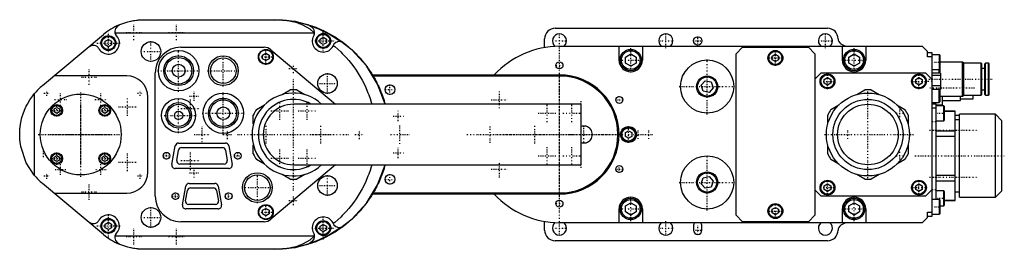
# Model space of a CAD drawing. Extents: x -254 to 209, y -54 to 54.
import ezdxf

# ---------------------------------------------------------------- set-up
doc = ezdxf.new("R2010")
doc.units = 0
doc.linetypes.add('CENTER', pattern=[1.5, 0.45, -0.5, 0.05, -0.5])
doc.layers.add('AM_0', color=7, linetype='CONTINUOUS')
doc.layers.add('AM_7', color=7, linetype='CENTER')

msp = doc.modelspace()

# ---------------------------------------------------------------- linework, layer by layer
at = {"layer": 'AM_0', "color": 7, "linetype": 'CONTINUOUS'}
for p, q in [((-207.1, 51.5), (-207.1, 51.29)), ((-195.1, 54), (-134, 54)), ((-117.1, 50.83), (-117.1, 51.14)), ((-242.98, 22.98), (-214.38, 46.98)), ((-208.93, 47.86), (-115.33, 47.86)), ((-115.33, 47.86), (-115.11, 47.75)), ((-2, 50), (126, 50)), ((-213.5, 43.87), (-212, 44.73)), ((-213.5, 42.13), (-213.5, 43.87)), ((-212, 41.27), (-213.5, 42.13)), ((-212, 44.73), (-210.5, 43.87)), ((-210.5, 42.13), (-212, 41.27)), ((-210.5, 43.87), (-210.5, 42.13)), ((-112.5, 44.87), (-111, 45.73)), ((-112.5, 43.13), (-112.5, 44.87)), ((-111, 42.27), (-112.5, 43.13)), ((-111, 45.73), (-109.5, 44.87)), ((-109.5, 43.13), (-111, 42.27)), ((-109.5, 44.87), (-109.5, 43.13)), ((-7, 40.91), (-7, 45)), ((131, 45), (131, 44.32)), ((-221, 41.22), (-221, 41.43)), ((-178, 41), (-138.8, 41)), ((-139.5, 37.37), (-138, 38.23)), ((-139.5, 35.63), (-139.5, 37.37)), ((-138, 38.23), (-136.5, 37.37)), ((-136.5, 37.37), (-136.5, 35.63)), ((-135.58, 39.83), (-105.2, 14.32)), ((0, 41.5), (170.5, 41.5)), ((28, 35), (28, 41.5)), ((31, 36.44), (33.5, 37.89)), ((33.5, 37.89), (36, 36.44)), ((39, 41.5), (39, 35)), ((83, 38), (86, 41)), ((83, -38), (83, 38)), ((86, 41), (117, 41)), ((100, 36.87), (101.5, 37.73)), ((101.5, 37.73), (103, 36.87)), ((117, 41), (120, 38)), ((120, 38), (120, -38)), ((133, 35), (133, 41.5)), ((136, 36.44), (138.5, 37.89)), ((138.5, 37.89), (141, 36.44)), ((144, 41.5), (144, 35)), ((173, 39), (170.5, 41.5)), ((173, 36.5), (173, 39)), ((173, 38.5), (175, 38.5)), ((175, 38.5), (175, -38.5)), ((178.6, 37.5), (175, 37.5)), ((179, 37.1), (178.6, 37.5)), ((178.6, 30.5), (178.6, 37.5)), ((179, 28.9), (179, 37.1)), ((-138, 34.77), (-139.5, 35.63)), ((-136.5, 35.63), (-138, 34.77)), ((31, 33.56), (31, 36.44)), ((33.5, 32.11), (31, 33.56)), ((36, 33.56), (33.5, 32.11)), ((36, 36.44), (36, 33.56)), ((100, 35.13), (100, 36.87)), ((101.5, 34.27), (100, 35.13)), ((103, 35.13), (101.5, 34.27)), ((103, 36.87), (103, 35.13)), ((136, 33.56), (136, 36.44)), ((138.5, 32.11), (136, 33.56)), ((141, 33.56), (138.5, 32.11)), ((141, 36.44), (141, 33.56)), ((175, 36.5), (173, 36.5)), ((189.5, 34), (179, 34)), ((190, 33.5), (189.5, 34)), ((189.5, 18), (189.5, 34)), ((198.2, 33.5), (190, 33.5)), ((190, 18.5), (190, 33.5)), ((198.2, 18.5), (198.2, 33.5)), ((198.5, 18.8), (198.5, 33.2)), ((200, 18.8), (200, 33.2)), ((201.7, 33.5), (200.3, 33.5)), ((200.3, 18.5), (200.3, 33.5)), ((201.7, 18.5), (201.7, 33.5)), ((202, 18.8), (202, 33.2)), ((-190, -29), (-190, 29)), ((-87.83, 28), (0, 28)), ((0, 27.5), (0, 28)), ((120, 26), (123, 29)), ((123, 29), (172, 29)), ((172, 29), (175, 26)), ((175, 30.5), (178.6, 30.5)), ((179.1, 28.9), (175, 28.9)), ((178.5, 28.9), (178.5, 30.5)), ((178.6, 30.5), (179, 30.9)), ((179.1, 28.9), (179.1, 21.1)), ((200, 31), (198.5, 31)), ((-203.4, 27.6), (-237.48, 27.6)), ((0, 27.5), (-87.53, 27.5)), ((66.6, 23.16), (68.54, 25.3)), ((67.5, 20.41), (66.6, 23.16)), ((68.54, 25.3), (71.36, 24.7)), ((71.36, 24.7), (72.25, 21.96)), ((124.5, 25.87), (126, 26.73)), ((124.5, 24.13), (124.5, 25.87)), ((126, 23.27), (124.5, 24.13)), ((126, 26.73), (127.5, 25.87)), ((127.5, 24.13), (126, 23.27)), ((127.5, 25.87), (127.5, 24.13)), ((167.5, 25.87), (169, 26.73)), ((167.5, 24.13), (167.5, 25.87)), ((169, 23.27), (167.5, 24.13)), ((169, 26.73), (170.5, 25.87)), ((170.5, 24.13), (169, 23.27)), ((170.5, 25.87), (170.5, 24.13)), ((179.1, 27.68), (175, 27.68)), ((-246.86, 19.07), (-246.86, -19.07)), ((-130.29, 18.77), (-126.52, 20.94)), ((-123.48, 20.94), (-119.71, 18.77)), ((70.32, 19.81), (67.5, 20.41)), ((72.25, 21.96), (70.32, 19.81)), ((139.71, 18.77), (143.48, 20.94)), ((146.52, 20.94), (150.29, 18.77)), ((179.1, 22.88), (175, 22.88)), ((179.1, 21.1), (175, 21.1)), ((178.5, 15), (178.5, 21.1)), ((179, 15.5), (179, 21.1)), ((198.5, 21), (200, 21)), ((-193.4, -17.6), (-193.4, 17.6)), ((-142.38, 11.79), (-138.61, 13.97)), ((10, 14.25), (-125, 14.25)), ((10, 14.25), (10, -14.25)), ((127.62, 11.79), (131.39, 13.97)), ((158.61, 13.97), (162.38, 11.79)), ((175, 15), (178.5, 15)), ((175, 14.5), (177, 14.5)), ((177, -30.5), (177, 14.5)), ((177, 14), (180, 14)), ((178.5, 15), (179, 15.5)), ((179, 18), (189.5, 18)), ((180, 14), (180, 18)), ((180, 16), (188.5, 16)), ((188.5, 16), (188.5, 18)), ((188.5, 16.75), (194.5, 16.75)), ((189.5, 18), (190, 18.5)), ((190, 18.5), (198.2, 18.5)), ((194.5, 16.75), (194.5, 18.5)), ((200.3, 18.5), (201.7, 18.5)), ((-237.56, 12.03), (-236.31, 12.75)), ((-237.56, 10.59), (-237.56, 12.03)), ((-236.31, 9.87), (-237.56, 10.59)), ((-236.31, 12.75), (-235.06, 12.03)), ((-235.06, 10.59), (-236.31, 9.87)), ((-235.06, 12.03), (-235.06, 10.59)), ((-214.94, 12.03), (-213.69, 12.75)), ((-214.94, 10.59), (-214.94, 12.03)), ((-213.69, 9.87), (-214.94, 10.59)), ((-213.69, 12.75), (-212.44, 12.03)), ((-212.44, 10.59), (-213.69, 9.87)), ((-212.44, 12.03), (-212.44, 10.59)), ((175, 12.5), (177, 12.5)), ((180.6, 13.5), (177, 13.5)), ((181, 13.1), (180.6, 13.5)), ((180.6, 6.5), (180.6, 13.5)), ((181, 6.9), (181, 13.1)), ((186, 11), (181, 11)), ((181, 10.94), (186, 10.94)), ((186, -31), (186, 11)), ((205, 9.5), (188, 9.5)), ((188, -29.5), (188, 9.5)), ((208, 6.5), (205, 9.5)), ((205, -29.5), (205, 9.5)), ((-143.9, 4.8), (-143.9, 9.15)), ((126.1, 4.8), (126.1, 9.15)), ((163.9, 9.15), (163.9, 4.8)), ((177, 6.5), (180.6, 6.5)), ((180.6, 6.5), (181, 6.9)), ((188, 9), (186, 9)), ((188, 6.9), (186, 6.9)), ((208, -26.5), (208, 6.5)), ((31, 0.87), (32.5, 1.73)), ((31, -0.87), (31, 0.87)), ((32.5, 1.73), (34, 0.87)), ((34, 0.87), (34, -0.87)), ((177, 1.79), (186, 1.79)), ((-179, -4), (-157, -4)), ((32.5, -1.73), (31, -0.87)), ((34, -0.87), (32.5, -1.73)), ((177, -0.85), (186, -0.85)), ((-182.17, -14.11), (-180.57, -5.31)), ((-179.88, -12.15), (-179.08, -7.35)), ((-177.6, -6.1), (-158.4, -6.1)), ((-156.92, -7.35), (-156.12, -12.15)), ((-155.43, -5.31), (-153.83, -14.11)), ((-143.9, -9.15), (-143.9, -4.8)), ((126.1, -9.15), (126.1, -4.8)), ((163.9, -4.8), (163.9, -9.15)), ((-237.56, -10.59), (-236.31, -9.87)), ((-237.56, -12.03), (-237.56, -10.59)), ((-236.31, -12.75), (-237.56, -12.03)), ((-236.31, -9.87), (-235.06, -10.59)), ((-235.06, -12.03), (-236.31, -12.75)), ((-235.06, -10.59), (-235.06, -12.03)), ((-214.94, -10.59), (-213.69, -9.87)), ((-214.94, -12.03), (-214.94, -10.59)), ((-213.69, -12.75), (-214.94, -12.03)), ((-213.69, -9.87), (-212.44, -10.59)), ((-212.44, -12.03), (-213.69, -12.75)), ((-212.44, -10.59), (-212.44, -12.03)), ((-138.61, -13.97), (-142.38, -11.79)), ((131.39, -13.97), (127.62, -11.79)), ((162.38, -11.79), (158.61, -13.97)), ((-155.4, -16), (-180.6, -16)), ((-157.6, -13.9), (-178.4, -13.9)), ((-105.2, -14.32), (-135.58, -39.83)), ((-125, -14.25), (10, -14.25)), ((-214.38, -46.98), (-242.98, -22.98)), ((-174, -23), (-162, -23)), ((-126.52, -20.94), (-130.29, -18.77)), ((-119.71, -18.77), (-123.48, -20.94)), ((66.6, -23.16), (67.5, -20.41)), ((67.5, -20.41), (70.32, -19.81)), ((70.32, -19.81), (72.25, -21.96)), ((72.25, -21.96), (71.36, -24.7)), ((143.48, -20.94), (139.71, -18.77)), ((150.29, -18.77), (146.52, -20.94)), ((177, -19.15), (186, -19.15)), ((177, -21.79), (186, -21.79)), ((-237.48, -27.6), (-203.4, -27.6)), ((-177.17, -33.11), (-175.57, -24.31)), ((-175.77, -31.12), (-174.87, -26.32)), ((-173.4, -25.1), (-162.6, -25.1)), ((-161.13, -26.32), (-160.23, -31.12)), ((-160.43, -24.31), (-158.83, -33.11)), ((-87.53, -27.5), (0, -27.5)), ((0, -27.5), (0, -28)), ((68.54, -25.3), (66.6, -23.16)), ((71.36, -24.7), (68.54, -25.3)), ((123, -29), (120, -26)), ((124.5, -24.13), (126, -23.27)), ((124.5, -25.87), (124.5, -24.13)), ((126, -26.73), (124.5, -25.87)), ((126, -23.27), (127.5, -24.13)), ((127.5, -25.87), (126, -26.73)), ((127.5, -24.13), (127.5, -25.87)), ((167.5, -24.13), (169, -23.27)), ((167.5, -25.87), (167.5, -24.13)), ((169, -26.73), (167.5, -25.87)), ((169, -23.27), (170.5, -24.13)), ((170.5, -25.87), (169, -26.73)), ((170.5, -24.13), (170.5, -25.87)), ((175, -26), (172, -29)), ((180.6, -26.5), (177, -26.5)), ((181, -26.9), (180.6, -26.5)), ((180.6, -33.5), (180.6, -26.5)), ((181, -33.1), (181, -26.9)), ((186, -26.9), (188, -26.9)), ((186, -27), (188, -27)), ((205, -29.5), (208, -26.5)), ((0, -28), (-87.83, -28)), ((31, -33.56), (33.5, -32.11)), ((33.5, -32.11), (36, -33.56)), ((172, -29), (123, -29)), ((136, -33.56), (138.5, -32.11)), ((138.5, -32.11), (141, -33.56)), ((178.6, -30.5), (175, -30.5)), ((179, -30.9), (178.6, -30.5)), ((178.6, -37.5), (178.6, -30.5)), ((179, -37.1), (179, -30.9)), ((181, -30.94), (186, -30.94)), ((181, -31), (186, -31)), ((188, -29.5), (205, -29.5)), ((-160.4, -35), (-175.6, -35)), ((-161.7, -32.9), (-174.3, -32.9)), ((-139.5, -35.63), (-138, -34.77)), ((-139.5, -37.37), (-139.5, -35.63)), ((-138, -34.77), (-136.5, -35.63)), ((-136.5, -35.63), (-136.5, -37.37)), ((28, -41.5), (28, -35)), ((31, -36.44), (31, -33.56)), ((33.5, -37.89), (31, -36.44)), ((36, -36.44), (33.5, -37.89)), ((36, -33.56), (36, -36.44)), ((39, -35), (39, -41.5)), ((100, -35.13), (101.5, -34.27)), ((100, -36.87), (100, -35.13)), ((101.5, -37.73), (100, -36.87)), ((101.5, -34.27), (103, -35.13)), ((103, -36.87), (101.5, -37.73)), ((103, -35.13), (103, -36.87)), ((133, -41.5), (133, -35)), ((136, -36.44), (136, -33.56)), ((138.5, -37.89), (136, -36.44)), ((141, -36.44), (138.5, -37.89)), ((141, -33.56), (141, -36.44)), ((144, -35), (144, -41.5)), ((173, -36.5), (175, -36.5)), ((173, -39), (173, -36.5)), ((179, -33.5), (180.6, -33.5)), ((180.6, -33.5), (181, -33.1)), ((-221, -41.43), (-221, -41.22)), ((-213.5, -42.13), (-212, -41.27)), ((-212, -41.27), (-210.5, -42.13)), ((-138.8, -41), (-178, -41)), ((-138, -38.23), (-139.5, -37.37)), ((-136.5, -37.37), (-138, -38.23)), ((-7, -45), (-7, -40.91)), ((170.5, -41.5), (0, -41.5)), ((86, -41), (83, -38)), ((117, -41), (86, -41)), ((120, -38), (117, -41)), ((170.5, -41.5), (173, -39)), ((175, -38.5), (173, -38.5)), ((175, -37.5), (178.6, -37.5)), ((178.6, -37.5), (179, -37.1)), ((-213.5, -43.87), (-213.5, -42.13)), ((-212, -44.73), (-213.5, -43.87)), ((-210.5, -43.87), (-212, -44.73)), ((-210.5, -42.13), (-210.5, -43.87)), ((-112.5, -43.13), (-111, -42.27)), ((-112.5, -44.87), (-112.5, -43.13)), ((-111, -45.73), (-112.5, -44.87)), ((-111, -42.27), (-109.5, -43.13)), ((-109.5, -44.87), (-111, -45.73)), ((-109.5, -43.13), (-109.5, -44.87)), ((63, -43), (63, -45)), ((67, -45), (67, -43)), ((131, -44.32), (131, -45)), ((-115.33, -47.86), (-208.93, -47.86)), ((-117.1, -51.14), (-117.1, -50.83)), ((-115.11, -47.75), (-115.33, -47.86)), ((126, -50), (-2, -50)), ((-207.1, -51.29), (-207.1, -51.5)), ((-134, -54), (-195.1, -54))]:
    msp.add_line(p, q, dxfattribs=at)
for points in [[(-81.95, 14.25), (-85.48, 23.65), (-90.7, 32.23), (-97.41, 39.69), (-105.39, 45.79), (-114.36, 50.3), (-124.01, 53.07), (-134, 54)], [(-134, -54), (-124.01, -53.07), (-114.36, -50.3), (-105.39, -45.79), (-97.41, -39.69), (-90.7, -32.23), (-85.48, -23.65), (-81.95, -14.25)]]:
    msp.add_lwpolyline(points, dxfattribs=at)
for points in [[(-207.1, 51.29, 0), (-207.72, 50.96, 0), (-208.65, 49.91, 0), (-209, 48.56, 0), (-208.93, 47.86, 0)], [(-207.1, 51.5, 0), (-205.19, 52.25, 0), (-202.9, 52.97, 0), (-202.23, 53.14, 0), (-201.56, 53.3, 0), (-201.23, 53.37, 0), (-200.89, 53.44, 0), (-200.22, 53.56, 0), (-199.54, 53.67, 0), (-198.86, 53.76, 0), (-198.18, 53.84, 0), (-197.78, 53.88, 0), (-197.67, 53.89, 0), (-197.55, 53.9, 0), (-197.5, 53.9, 0), (-197.44, 53.91, 0), (-197.33, 53.92, 0), (-197.21, 53.93, 0), (-197.16, 53.93, 0), (-197.1, 53.93, 0), (-196.98, 53.94, 0), (-196.87, 53.95, 0), (-196.81, 53.95, 0), (-196.76, 53.95, 0), (-196.64, 53.96, 0), (-196.53, 53.97, 0), (-196.41, 53.97, 0), (-196.3, 53.98, 0), (-196.19, 53.98, 0), (-196.13, 53.98, 0), (-196.07, 53.98, 0), (-195.96, 53.99, 0), (-195.89, 53.99, 0), (-195.87, 53.99, 0), (-195.85, 53.99, 0), (-195.84, 53.99, 0), (-195.83, 53.99, 0), (-195.81, 53.99, 0), (-195.8, 53.99, 0), (-195.78, 53.99, 0), (-195.76, 53.99, 0), (-195.74, 53.99, 0), (-195.73, 53.99, 0), (-195.72, 53.99, 0), (-195.7, 53.99, 0), (-195.68, 53.99, 0), (-195.66, 53.99, 0), (-195.64, 54, 0), (-195.62, 54, 0), (-195.61, 54, 0), (-195.6, 54, 0), (-195.59, 54, 0), (-195.57, 54, 0), (-195.55, 54, 0), (-195.53, 54, 0), (-195.51, 54, 0), (-195.5, 54, 0), (-195.49, 54, 0), (-195.47, 54, 0), (-195.45, 54, 0), (-195.44, 54, 0), (-195.43, 54, 0), (-195.41, 54, 0), (-195.4, 54, 0), (-195.39, 54, 0), (-195.38, 54, 0), (-195.36, 54, 0), (-195.34, 54, 0), (-195.32, 54, 0), (-195.3, 54, 0), (-195.28, 54, 0), (-195.27, 54, 0), (-195.26, 54, 0), (-195.24, 54, 0), (-195.22, 54, 0), (-195.2, 54, 0), (-195.19, 54, 0), (-195.17, 54, 0), (-195.16, 54, 0), (-195.15, 54, 0), (-195.13, 54, 0), (-195.11, 54, 0), (-195.1, 54, 0)], [(-134.21, 54, 0), (-134.19, 54, 0), (-134.15, 54, 0), (-134.11, 54, 0), (-134.09, 54, 0), (-134.07, 54, 0), (-134.03, 54, 0), (-133.99, 54, 0), (-133.95, 54, 0), (-133.91, 54, 0), (-133.87, 54, 0), (-133.85, 54, 0), (-133.83, 54, 0), (-133.79, 54, 0), (-133.75, 54, 0), (-133.71, 54, 0), (-133.67, 54, 0), (-133.63, 54, 0), (-133.61, 54, 0), (-133.59, 54, 0), (-133.55, 54, 0), (-133.51, 54, 0), (-133.49, 54, 0), (-133.47, 53.99, 0), (-133.43, 53.99, 0), (-133.39, 53.99, 0), (-133.37, 53.99, 0), (-133.35, 53.99, 0), (-133.31, 53.99, 0), (-133.27, 53.99, 0), (-133.23, 53.99, 0), (-133.2, 53.99, 0), (-133.16, 53.99, 0), (-133.14, 53.99, 0), (-133.12, 53.99, 0), (-133.08, 53.99, 0), (-133.04, 53.99, 0), (-133, 53.99, 0), (-132.96, 53.99, 0), (-132.92, 53.98, 0), (-132.9, 53.98, 0), (-132.88, 53.98, 0), (-132.84, 53.98, 0), (-132.8, 53.98, 0), (-132.76, 53.98, 0), (-132.73, 53.98, 0), (-132.69, 53.98, 0), (-132.67, 53.98, 0), (-132.65, 53.98, 0), (-132.61, 53.98, 0), (-132.57, 53.97, 0), (-132.53, 53.97, 0), (-132.49, 53.97, 0), (-132.45, 53.97, 0), (-132.43, 53.97, 0), (-132.41, 53.97, 0), (-132.38, 53.97, 0), (-132.34, 53.97, 0), (-132.2, 53.96, 0), (-132.09, 53.96, 0), (-131.97, 53.95, 0), (-131.74, 53.94, 0), (-131.51, 53.93, 0), (-131.28, 53.92, 0), (-131.06, 53.9, 0), (-130.83, 53.89, 0), (-130.72, 53.88, 0), (-130.61, 53.87, 0), (-130.38, 53.85, 0), (-130.16, 53.84, 0), (-130.05, 53.83, 0), (-129.94, 53.82, 0), (-129.72, 53.8, 0), (-129.5, 53.77, 0), (-129.39, 53.76, 0), (-129.29, 53.75, 0), (-129.07, 53.73, 0), (-128.86, 53.7, 0), (-128.11, 53.61, 0), (-126.87, 53.42, 0), (-125.68, 53.19, 0), (-124.53, 52.92, 0), (-123.42, 52.61, 0), (-122.88, 52.44, 0), (-122.36, 52.27, 0), (-121.35, 51.88, 0), (-120.38, 51.47, 0), (-117.4, 49.71, 0), (-115.33, 47.86, 0)], [(-134, 54, 0), (-133.67, 54, 0), (-133.02, 53.99, 0), (-132.37, 53.98, 0), (-132.04, 53.96, 0), (-131.72, 53.95, 0), (-131.07, 53.92, 0), (-130.42, 53.88, 0), (-129.77, 53.83, 0), (-129.12, 53.78, 0), (-128.47, 53.72, 0), (-128.14, 53.68, 0), (-127.82, 53.65, 0), (-127.17, 53.57, 0), (-126.53, 53.48, 0), (-125.88, 53.39, 0), (-125.24, 53.28, 0), (-124.6, 53.17, 0), (-124.28, 53.12, 0), (-123.95, 53.06, 0), (-123.32, 52.93, 0), (-122.68, 52.8, 0), (-122.36, 52.73, 0), (-122.04, 52.66, 0), (-121.41, 52.51, 0), (-120.77, 52.35, 0), (-120.46, 52.27, 0), (-120.14, 52.19, 0), (-119.51, 52.02, 0), (-118.89, 51.84, 0), (-118.26, 51.66, 0), (-117.64, 51.46, 0), (-117.02, 51.26, 0), (-116.71, 51.16, 0), (-116.4, 51.05, 0), (-115.79, 50.84, 0), (-115.17, 50.61, 0), (-114.56, 50.38, 0), (-113.96, 50.14, 0), (-113.35, 49.9, 0), (-113.05, 49.77, 0), (-112.75, 49.64, 0), (-112.15, 49.38, 0), (-111.56, 49.12, 0), (-110.97, 48.84, 0), (-110.38, 48.56, 0), (-109.8, 48.27, 0), (-109.51, 48.13, 0), (-109.22, 47.98, 0), (-108.64, 47.67, 0), (-108.06, 47.36, 0), (-107.49, 47.05, 0), (-106.93, 46.72, 0), (-106.37, 46.39, 0), (-106.09, 46.23, 0), (-105.81, 46.06, 0), (-105.25, 45.71, 0), (-104.71, 45.36, 0), (-104.16, 45.01, 0), (-103.62, 44.64, 0), (-103.08, 44.27, 0), (-102.82, 44.09, 0), (-102.55, 43.9, 0), (-102.02, 43.51, 0), (-101.5, 43.12, 0), (-101.24, 42.93, 0), (-100.98, 42.73, 0), (-100.47, 42.33, 0), (-99.96, 41.92, 0), (-99.71, 41.71, 0), (-99.46, 41.51, 0), (-98.96, 41.09, 0), (-98.46, 40.66, 0), (-97.98, 40.23, 0), (-97.49, 39.79, 0), (-97.01, 39.35, 0), (-96.78, 39.12, 0), (-96.54, 38.9, 0), (-96.08, 38.44, 0), (-95.61, 37.98, 0), (-95.16, 37.51, 0), (-94.71, 37.04, 0), (-94.26, 36.57, 0), (-94.04, 36.33, 0), (-93.83, 36.08, 0), (-93.39, 35.6, 0), (-92.97, 35.1, 0), (-92.55, 34.61, 0), (-92.13, 34.1, 0), (-91.72, 33.59, 0), (-91.52, 33.34, 0), (-91.32, 33.08, 0), (-90.92, 32.56, 0), (-90.53, 32.04, 0), (-90.15, 31.51, 0), (-89.77, 30.98, 0), (-89.4, 30.45, 0), (-89.22, 30.18, 0), (-89.04, 29.91, 0), (-88.68, 29.36, 0), (-88.33, 28.81, 0), (-87.98, 28.26, 0), (-87.65, 27.7, 0), (-87.32, 27.14, 0), (-87.15, 26.86, 0), (-86.99, 26.57, 0), (-86.67, 26.01, 0), (-86.36, 25.43, 0), (-86.21, 25.14, 0), (-86.06, 24.85, 0), (-85.76, 24.27, 0), (-85.47, 23.69, 0), (-85.33, 23.4, 0), (-85.19, 23.1, 0), (-84.92, 22.51, 0), (-84.65, 21.92, 0), (-84.39, 21.32, 0), (-84.13, 20.72, 0), (-83.89, 20.12, 0), (-83.77, 19.81, 0), (-83.65, 19.51, 0), (-83.42, 18.9, 0), (-83.19, 18.29, 0), (-82.97, 17.67, 0), (-82.76, 17.06, 0), (-82.56, 16.44, 0), (-82.46, 16.13, 0), (-82.37, 15.82, 0), (-82.18, 15.19, 0), (-82, 14.56, 0), (-81.91, 14.25, 0)], [(-117.1, 51.14, 0), (-115.79, 50.68, 0), (-113.2, 49.65, 0), (-110.67, 48.49, 0), (-109.43, 47.86, 0)], [(-115.11, 47.75, 0), (-115.1, 48.16, 0), (-115.3, 49.08, 0), (-115.59, 49.65, 0), (-115.71, 49.81, 0), (-115.84, 49.98, 0), (-115.92, 50.06, 0), (-116.01, 50.15, 0), (-116.24, 50.36, 0), (-116.43, 50.49, 0), (-116.49, 50.53, 0), (-116.56, 50.57, 0), (-116.6, 50.6, 0), (-116.64, 50.62, 0), (-116.74, 50.68, 0), (-116.82, 50.71, 0), (-116.85, 50.73, 0), (-116.88, 50.74, 0), (-116.89, 50.75, 0), (-116.91, 50.75, 0), (-116.94, 50.76, 0), (-116.94, 50.77, 0), (-116.95, 50.77, 0), (-116.96, 50.77, 0), (-116.96, 50.78, 0), (-116.97, 50.78, 0), (-116.98, 50.78, 0), (-116.99, 50.79, 0), (-117, 50.79, 0), (-117.01, 50.8, 0), (-117.01, 50.8, 0), (-117.02, 50.8, 0), (-117.02, 50.8, 0), (-117.02, 50.8, 0), (-117.02, 50.8, 0), (-117.02, 50.8, 0), (-117.02, 50.8, 0), (-117.03, 50.8, 0), (-117.03, 50.8, 0), (-117.03, 50.8, 0), (-117.03, 50.8, 0), (-117.03, 50.8, 0), (-117.04, 50.81, 0), (-117.04, 50.81, 0), (-117.04, 50.81, 0), (-117.05, 50.81, 0), (-117.05, 50.81, 0), (-117.05, 50.81, 0), (-117.06, 50.81, 0), (-117.06, 50.81, 0), (-117.07, 50.82, 0), (-117.07, 50.82, 0), (-117.07, 50.82, 0), (-117.08, 50.82, 0), (-117.08, 50.82, 0), (-117.09, 50.82, 0), (-117.09, 50.83, 0), (-117.1, 50.83, 0), (-117.1, 50.83, 0)], [(-109.22, 47.75, 0), (-108.09, 47.14, 0), (-105.89, 45.84, 0), (-103.75, 44.43, 0), (-102.7, 43.69, 0)], [(-102.7, 43.69, 0), (-103.8, 43.79, 0), (-105.13, 43.32, 0), (-106, 42.45, 0), (-106.28, 41.92, 0)], [(-106.28, 41.92, 0), (-105.57, 41.32, 0), (-104.16, 40.1, 0), (-102.79, 38.83, 0), (-102.13, 38.17, 0), (-101.48, 37.51, 0), (-100.2, 36.14, 0), (-98.98, 34.74, 0), (-97.8, 33.29, 0), (-96.68, 31.8, 0), (-95.61, 30.27, 0), (-95.09, 29.5, 0), (-94.59, 28.71, 0), (-93.62, 27.12, 0), (-92.71, 25.49, 0), (-91.86, 23.83, 0), (-91.07, 22.14, 0), (-90.33, 20.43, 0), (-89.99, 19.56, 0), (-89.65, 18.69, 0), (-89.04, 16.93, 0), (-88.48, 15.15, 0), (-88.23, 14.25, 0)], [(-246.86, -19.07, 0), (-250.59, -13.29, 0), (-253.15, -5.7, 0), (-253.38, -4.38, 0), (-253.43, -4.01, 0), (-253.48, -3.63, 0), (-253.5, -3.44, 0), (-253.52, -3.25, 0), (-253.56, -2.87, 0), (-253.6, -2.48, 0), (-253.61, -2.26, 0), (-253.62, -2.2, 0), (-253.62, -2.13, 0), (-253.63, -2.1, 0), (-253.63, -2.07, 0), (-253.63, -2.01, 0), (-253.64, -1.94, 0), (-253.64, -1.88, 0), (-253.64, -1.82, 0), (-253.65, -1.75, 0), (-253.65, -1.72, 0), (-253.65, -1.69, 0), (-253.66, -1.63, 0), (-253.66, -1.56, 0), (-253.66, -1.5, 0), (-253.67, -1.43, 0), (-253.67, -1.37, 0), (-253.67, -1.34, 0), (-253.67, -1.31, 0), (-253.67, -1.24, 0), (-253.68, -1.18, 0), (-253.68, -1.15, 0), (-253.68, -1.12, 0), (-253.68, -1.05, 0), (-253.68, -0.99, 0), (-253.68, -0.96, 0), (-253.69, -0.92, 0), (-253.69, -0.86, 0), (-253.69, -0.8, 0), (-253.69, -0.73, 0), (-253.69, -0.67, 0), (-253.69, -0.61, 0), (-253.69, -0.57, 0), (-253.7, -0.54, 0), (-253.7, -0.48, 0), (-253.7, -0.41, 0), (-253.7, -0.35, 0), (-253.7, -0.29, 0), (-253.7, -0.22, 0), (-253.7, -0.19, 0), (-253.7, -0.16, 0), (-253.7, -0.1, 0), (-253.7, -0.03, 0), (-253.7, 0, 0), (-253.7, 0.03, 0), (-253.7, 0.1, 0), (-253.7, 0.16, 0), (-253.7, 0.19, 0), (-253.7, 0.22, 0), (-253.7, 0.29, 0), (-253.7, 0.35, 0), (-253.7, 0.41, 0), (-253.7, 0.48, 0), (-253.7, 0.54, 0), (-253.69, 0.57, 0), (-253.69, 0.61, 0), (-253.69, 0.67, 0), (-253.69, 0.73, 0), (-253.69, 0.8, 0), (-253.69, 0.86, 0), (-253.69, 0.92, 0), (-253.68, 0.96, 0), (-253.68, 0.99, 0), (-253.68, 1.05, 0), (-253.68, 1.12, 0), (-253.68, 1.15, 0), (-253.68, 1.18, 0), (-253.67, 1.24, 0), (-253.67, 1.31, 0), (-253.67, 1.34, 0), (-253.67, 1.37, 0), (-253.67, 1.43, 0), (-253.66, 1.5, 0), (-253.66, 1.56, 0), (-253.66, 1.63, 0), (-253.65, 1.69, 0), (-253.65, 1.72, 0), (-253.65, 1.75, 0), (-253.64, 1.82, 0), (-253.64, 1.88, 0), (-253.64, 1.94, 0), (-253.63, 2.01, 0), (-253.63, 2.07, 0), (-253.63, 2.1, 0), (-253.62, 2.13, 0), (-253.62, 2.2, 0), (-253.61, 2.26, 0), (-253.6, 2.48, 0), (-253.56, 2.87, 0), (-253.52, 3.25, 0), (-253.5, 3.44, 0), (-253.48, 3.63, 0), (-253.43, 4.01, 0), (-253.38, 4.38, 0), (-253.32, 4.76, 0), (-253.26, 5.14, 0), (-253.19, 5.52, 0), (-253.15, 5.7, 0), (-253.12, 5.89, 0), (-253.04, 6.27, 0), (-252.96, 6.64, 0), (-252.63, 7.94, 0), (-251.94, 10.13, 0), (-251.08, 12.26, 0), (-250.59, 13.29, 0), (-250.07, 14.31, 0), (-248.89, 16.29, 0), (-247.57, 18.17, 0), (-246.86, 19.07, 0)], [(-81.91, -14.25, 0), (-82, -14.56, 0), (-82.18, -15.19, 0), (-82.37, -15.82, 0), (-82.46, -16.13, 0), (-82.56, -16.44, 0), (-82.76, -17.06, 0), (-82.97, -17.67, 0), (-83.19, -18.29, 0), (-83.42, -18.9, 0), (-83.65, -19.51, 0), (-83.77, -19.81, 0), (-83.89, -20.12, 0), (-84.13, -20.72, 0), (-84.39, -21.32, 0), (-84.65, -21.92, 0), (-84.92, -22.51, 0), (-85.19, -23.1, 0), (-85.33, -23.4, 0), (-85.47, -23.69, 0), (-85.76, -24.27, 0), (-86.06, -24.85, 0), (-86.21, -25.14, 0), (-86.36, -25.43, 0), (-86.67, -26.01, 0), (-86.99, -26.57, 0), (-87.15, -26.86, 0), (-87.32, -27.14, 0), (-87.65, -27.7, 0), (-87.98, -28.26, 0), (-88.33, -28.81, 0), (-88.68, -29.36, 0), (-89.04, -29.91, 0), (-89.22, -30.18, 0), (-89.4, -30.45, 0), (-89.77, -30.98, 0), (-90.15, -31.51, 0), (-90.53, -32.04, 0), (-90.92, -32.56, 0), (-91.32, -33.08, 0), (-91.52, -33.34, 0), (-91.72, -33.59, 0), (-92.13, -34.1, 0), (-92.55, -34.61, 0), (-92.97, -35.1, 0), (-93.39, -35.6, 0), (-93.83, -36.08, 0), (-94.04, -36.33, 0), (-94.26, -36.57, 0), (-94.71, -37.04, 0), (-95.16, -37.51, 0), (-95.61, -37.98, 0), (-96.08, -38.44, 0), (-96.54, -38.9, 0), (-96.78, -39.12, 0), (-97.01, -39.35, 0), (-97.49, -39.79, 0), (-97.98, -40.23, 0), (-98.46, -40.66, 0), (-98.96, -41.09, 0), (-99.46, -41.51, 0), (-99.71, -41.71, 0), (-99.96, -41.92, 0), (-100.47, -42.33, 0), (-100.98, -42.73, 0), (-101.24, -42.93, 0), (-101.5, -43.12, 0), (-102.02, -43.51, 0), (-102.55, -43.9, 0), (-102.82, -44.09, 0), (-103.08, -44.27, 0), (-103.62, -44.64, 0), (-104.16, -45.01, 0), (-104.71, -45.36, 0), (-105.25, -45.71, 0), (-105.81, -46.06, 0), (-106.09, -46.23, 0), (-106.37, -46.39, 0), (-106.93, -46.72, 0), (-107.49, -47.05, 0), (-108.06, -47.36, 0), (-108.64, -47.67, 0), (-109.22, -47.98, 0), (-109.51, -48.13, 0), (-109.8, -48.27, 0), (-110.38, -48.56, 0), (-110.97, -48.84, 0), (-111.56, -49.12, 0), (-112.15, -49.38, 0), (-112.75, -49.64, 0), (-113.05, -49.77, 0), (-113.35, -49.9, 0), (-113.96, -50.14, 0), (-114.56, -50.38, 0), (-115.17, -50.61, 0), (-115.79, -50.84, 0), (-116.4, -51.05, 0), (-116.71, -51.16, 0), (-117.02, -51.26, 0), (-117.64, -51.46, 0), (-118.26, -51.66, 0), (-118.89, -51.84, 0), (-119.51, -52.02, 0), (-120.14, -52.19, 0), (-120.46, -52.27, 0), (-120.77, -52.35, 0), (-121.41, -52.51, 0), (-122.04, -52.66, 0), (-122.36, -52.73, 0), (-122.68, -52.8, 0), (-123.32, -52.93, 0), (-123.95, -53.06, 0), (-124.28, -53.12, 0), (-124.6, -53.17, 0), (-125.24, -53.28, 0), (-125.88, -53.39, 0), (-126.53, -53.48, 0), (-127.17, -53.57, 0), (-127.82, -53.65, 0), (-128.14, -53.68, 0), (-128.47, -53.72, 0), (-129.12, -53.78, 0), (-129.77, -53.83, 0), (-130.42, -53.88, 0), (-131.07, -53.92, 0), (-131.72, -53.95, 0), (-132.04, -53.96, 0), (-132.37, -53.98, 0), (-133.02, -53.99, 0), (-133.67, -54, 0), (-134, -54, 0)], [(-88.23, -14.25, 0), (-88.48, -15.15, 0), (-89.04, -16.93, 0), (-89.65, -18.69, 0), (-89.99, -19.56, 0), (-90.33, -20.43, 0), (-91.07, -22.14, 0), (-91.86, -23.83, 0), (-92.71, -25.49, 0), (-93.62, -27.12, 0), (-94.59, -28.71, 0), (-95.09, -29.5, 0), (-95.61, -30.27, 0), (-96.68, -31.8, 0), (-97.8, -33.29, 0), (-98.98, -34.74, 0), (-100.2, -36.14, 0), (-101.48, -37.51, 0), (-102.13, -38.17, 0), (-102.79, -38.83, 0), (-104.16, -40.1, 0), (-105.57, -41.32, 0), (-106.28, -41.92, 0)], [(-102.7, -43.69, 0), (-103.75, -44.43, 0), (-105.89, -45.84, 0), (-108.09, -47.14, 0), (-109.22, -47.75, 0)], [(-106.28, -41.92, 0), (-106, -42.45, 0), (-105.13, -43.32, 0), (-103.8, -43.79, 0), (-102.7, -43.69, 0)], [(-208.93, -47.86, 0), (-209, -48.56, 0), (-208.65, -49.91, 0), (-207.72, -50.96, 0), (-207.1, -51.29, 0)], [(-115.33, -47.86, 0), (-117.4, -49.71, 0), (-120.38, -51.47, 0), (-121.35, -51.88, 0), (-122.36, -52.27, 0), (-122.88, -52.44, 0), (-123.42, -52.61, 0), (-124.53, -52.92, 0), (-125.68, -53.19, 0), (-126.87, -53.42, 0), (-128.11, -53.61, 0), (-128.86, -53.7, 0), (-129.07, -53.73, 0), (-129.29, -53.75, 0), (-129.39, -53.76, 0), (-129.5, -53.77, 0), (-129.72, -53.8, 0), (-129.94, -53.82, 0), (-130.05, -53.83, 0), (-130.16, -53.84, 0), (-130.38, -53.85, 0), (-130.61, -53.87, 0), (-130.72, -53.88, 0), (-130.83, -53.89, 0), (-131.06, -53.9, 0), (-131.28, -53.92, 0), (-131.51, -53.93, 0), (-131.74, -53.94, 0), (-131.97, -53.95, 0), (-132.09, -53.96, 0), (-132.2, -53.96, 0), (-132.43, -53.97, 0), (-132.57, -53.97, 0), (-132.61, -53.98, 0), (-132.65, -53.98, 0), (-132.67, -53.98, 0), (-132.69, -53.98, 0), (-132.73, -53.98, 0), (-132.76, -53.98, 0), (-132.8, -53.98, 0), (-132.84, -53.98, 0), (-132.88, -53.98, 0), (-132.9, -53.98, 0), (-132.92, -53.98, 0), (-132.96, -53.99, 0), (-133, -53.99, 0), (-133.04, -53.99, 0), (-133.08, -53.99, 0), (-133.12, -53.99, 0), (-133.14, -53.99, 0), (-133.16, -53.99, 0), (-133.2, -53.99, 0), (-133.23, -53.99, 0), (-133.27, -53.99, 0), (-133.31, -53.99, 0), (-133.35, -53.99, 0), (-133.37, -53.99, 0), (-133.39, -53.99, 0), (-133.43, -53.99, 0), (-133.47, -53.99, 0), (-133.49, -54, 0), (-133.51, -54, 0), (-133.55, -54, 0), (-133.59, -54, 0), (-133.61, -54, 0), (-133.63, -54, 0), (-133.67, -54, 0), (-133.71, -54, 0), (-133.75, -54, 0), (-133.79, -54, 0), (-133.83, -54, 0), (-133.85, -54, 0), (-133.87, -54, 0), (-133.91, -54, 0), (-133.95, -54, 0), (-133.99, -54, 0), (-134.03, -54, 0), (-134.07, -54, 0), (-134.09, -54, 0), (-134.11, -54, 0), (-134.15, -54, 0), (-134.19, -54, 0), (-134.21, -54, 0)], [(-117.1, -50.83, 0), (-115.92, -50.06, 0), (-115.3, -49.08, 0), (-115.1, -48.16, 0), (-115.11, -47.75, 0)], [(-109.43, -47.86, 0), (-110.67, -48.49, 0), (-113.2, -49.65, 0), (-115.79, -50.68, 0), (-117.1, -51.14, 0)], [(-195.1, -54, 0), (-195.11, -54, 0), (-195.13, -54, 0), (-195.15, -54, 0), (-195.16, -54, 0), (-195.17, -54, 0), (-195.19, -54, 0), (-195.2, -54, 0), (-195.22, -54, 0), (-195.24, -54, 0), (-195.26, -54, 0), (-195.27, -54, 0), (-195.28, -54, 0), (-195.3, -54, 0), (-195.32, -54, 0), (-195.34, -54, 0), (-195.36, -54, 0), (-195.38, -54, 0), (-195.39, -54, 0), (-195.4, -54, 0), (-195.41, -54, 0), (-195.43, -54, 0), (-195.44, -54, 0), (-195.45, -54, 0), (-195.47, -54, 0), (-195.49, -54, 0), (-195.5, -54, 0), (-195.51, -54, 0), (-195.53, -54, 0), (-195.55, -54, 0), (-195.57, -54, 0), (-195.59, -54, 0), (-195.6, -54, 0), (-195.61, -54, 0), (-195.62, -54, 0), (-195.64, -54, 0), (-195.66, -53.99, 0), (-195.68, -53.99, 0), (-195.7, -53.99, 0), (-195.72, -53.99, 0), (-195.73, -53.99, 0), (-195.74, -53.99, 0), (-195.76, -53.99, 0), (-195.78, -53.99, 0), (-195.8, -53.99, 0), (-195.81, -53.99, 0), (-195.83, -53.99, 0), (-195.84, -53.99, 0), (-195.85, -53.99, 0), (-195.87, -53.99, 0), (-195.89, -53.99, 0), (-195.96, -53.99, 0), (-196.07, -53.98, 0), (-196.13, -53.98, 0), (-196.19, -53.98, 0), (-196.3, -53.98, 0), (-196.41, -53.97, 0), (-196.53, -53.97, 0), (-196.64, -53.96, 0), (-196.76, -53.95, 0), (-196.81, -53.95, 0), (-196.87, -53.95, 0), (-196.98, -53.94, 0), (-197.1, -53.93, 0), (-197.16, -53.93, 0), (-197.21, -53.93, 0), (-197.33, -53.92, 0), (-197.44, -53.91, 0), (-197.5, -53.9, 0), (-197.55, -53.9, 0), (-197.67, -53.89, 0), (-197.78, -53.88, 0), (-197.9, -53.87, 0), (-198.01, -53.86, 0), (-198.12, -53.85, 0), (-198.18, -53.84, 0), (-198.24, -53.84, 0), (-198.35, -53.82, 0), (-198.47, -53.81, 0), (-198.86, -53.76, 0), (-199.54, -53.67, 0), (-200.22, -53.56, 0), (-200.89, -53.44, 0), (-201.23, -53.37, 0), (-201.56, -53.3, 0), (-202.23, -53.14, 0), (-202.9, -52.97, 0), (-205.19, -52.25, 0), (-207.1, -51.5, 0)]]:
    msp.add_polyline3d(points, dxfattribs=at)
for centre, radius in [((-212, 43), 3.5), ((-111, 44), 3.5), ((-111, 44), 3.1), ((-212, 43), 3.1), ((-192, 39), 4.6), ((65, 44), 2), ((-179, 30), 9.5), ((-138, 36.5), 3.5), ((-138, 36.5), 3.3), ((33.5, 35), 5), ((33.5, 35), 4.4), ((101.5, 36), 3.5), ((101.5, 36), 3.1), ((138.5, 35), 5), ((138.5, 35), 4.4), ((-179, 30), 7), ((-179, 30), 6.25), ((-179, 30), 3), ((-158, 30), 7), ((-158, 30), 6), ((0, 32.5), 1.65), ((69.43, 22.56), 12.5), ((-109, 24), 4.6), ((126, 25), 3.5), ((126, 25), 3.1), ((169, 25), 3.5), ((169, 25), 3.1), ((-79.68, 21.13), 2.3), ((69.43, 22.56), 5), ((69.43, 22.56), 4.5), ((-225, 0), 19), ((-158, 10), 9.5), ((145, 0), 19.5), ((-236.31, 11.31), 2.75), ((-213.69, 11.31), 2.75), ((-179, 9), 8), ((-179, 9), 6), ((-179, 9), 5.25), ((-158, 10), 7), ((-158, 10), 6.25), ((28.15, 16.25), 1.65), ((145, 0), 16.5), ((145, 0), 14.25), ((-236.31, 11.31), 2.35), ((-213.69, 11.31), 2.35), ((-179, 9), 2), ((-158, 10), 3), ((32.5, 0), 3.75), ((32.5, 0), 3.5), ((32.5, 0), 3.1), ((-236.31, -11.31), 2.75), ((-236.31, -11.31), 2.35), ((-213.69, -11.31), 2.75), ((-213.69, -11.31), 2.35), ((-184.7, -10), 1.6), ((-151.2, -10), 1.6), ((69.43, -22.56), 12.5), ((-142, -25), 7), ((28.15, -16.25), 1.65), ((69.43, -22.56), 5), ((69.43, -22.56), 4.5), ((-142, -25), 6), ((-109, -24), 4.6), ((-79.68, -21.13), 2.3), ((126, -25), 3.5), ((126, -25), 3.1), ((169, -25), 3.5), ((169, -25), 3.1), ((-180.5, -29), 1.6), ((-155.5, -29), 1.6), ((0, -32.5), 1.65), ((33.5, -35), 5), ((33.5, -35), 4.4), ((138.5, -35), 5), ((138.5, -35), 4.4), ((-192, -39), 4.6), ((-138, -36.5), 3.5), ((-138, -36.5), 3.3), ((101.5, -36), 3.5), ((101.5, -36), 3.1), ((-212, -43), 3.5), ((-212, -43), 3.1), ((-111, -44), 3.5), ((-111, -44), 3.1)]:
    msp.add_circle(centre, radius, dxfattribs=at)
for centre, radius, start, end in [((-195.1, 24), 30, 113.5782, 130.0021), ((-212, 43), 5.2, 210.7555, 47.7955), ((-206, 48.5), 3, 192.2996, 213.3234), ((-111, 44), 5.2, 145.7654, 332.2946), ((-118.1, 48), 3, 339.0109, 355.1715), ((-2, 45), 5, 90, 180), ((0, 44), 3.3, 310.7491, 230.6741), ((50, 44), 3.3, 310.7491, 229.2509), ((125, 44), 3.3, 310.7491, 229.2509), ((126, 45), 5, 0, 90), ((-219.1, 38.9), 3, 28.7039, 129.2965), ((-103.5, 40.8), 3, 158.14, 164.8828), ((135.5, 46.5), 5, 205.8419, 270), ((-178, 29), 12, 90, 180), ((-138.8, 36), 5, 49.9824, 90), ((0, 0), 41.5, 90, 137.5692), ((33.5, 35), 5.5, 180, 0), ((138.5, 35), 5.5, 180, 0), ((198.2, 33.2), 0.3, 0, 90), ((200.3, 33.2), 0.3, 90, 180), ((201.7, 33.2), 0.3, 0, 90), ((0, 0), 28, 270, 90), ((-203.4, 17.6), 10, 0, 90), ((0, 0), 27.5, 270, 90), ((-223.7, 0), 30, 130.0021, 140.5414), ((-125, 0), 19.5, 47.2648, 312.7352), ((-125, 0), 21, 85.8419, 94.1581), ((145, 0), 21, 85.8419, 94.1581), ((198.2, 18.8), 0.3, 270, 0), ((200.3, 18.8), 0.3, 180, 270), ((201.7, 18.8), 0.3, 270, 0), ((-125, 0), 16.5, 60.1793, 299.8207), ((-125, 0), 14.25, 90, 270), ((-125, 0), 21, 145.8419, 154.1581), ((145, 0), 21, 145.8419, 154.1581), ((145, 0), 21, 25.8419, 34.1581), ((11.5, 0), 4, 247.9757, 112.0243), ((-179, -5.6), 1.6, 90, 169.6952), ((-157, -5.6), 1.6, 10.3048, 90), ((-177.6, -7.6), 1.5, 90, 170.5377), ((-158.4, -7.6), 1.5, 9.4623, 90), ((-125, 0), 21, 205.8419, 214.1581), ((145, 0), 21, 205.8419, 214.1581), ((145, 0), 21, 325.8419, 334.1581), ((-178.4, -12.4), 1.5, 170.5377, 270), ((-157.6, -12.4), 1.5, 270, 9.4623), ((-203.4, -17.6), 10, 270, 0), ((-180.6, -14.4), 1.6, 169.6952, 270), ((-155.4, -14.4), 1.6, 270, 10.3048), ((-223.7, 0), 30, 219.4586, 229.9979), ((-174, -24.6), 1.6, 90, 169.6952), ((-162, -24.6), 1.6, 10.3048, 90), ((-125, 0), 21, 265.8419, 274.1581), ((145, 0), 21, 265.8419, 274.1581), ((-173.4, -26.6), 1.5, 90, 169.3803), ((-162.6, -26.6), 1.5, 10.6197, 90), ((-178, -29), 12, 180, 270), ((-174.3, -31.4), 1.5, 169.3803, 270), ((-161.7, -31.4), 1.5, 270, 10.6197), ((0, 0), 41.5, 222.4308, 270), ((33.5, -35), 5.5, 0, 180), ((138.5, -35), 5.5, 0, 180), ((-175.6, -33.4), 1.6, 169.6952, 270), ((-160.4, -33.4), 1.6, 270, 10.3048), ((-219.1, -38.9), 3, 230.7035, 331.2961), ((-212, -43), 5.2, 312.2045, 149.2445), ((-138.8, -36), 5, 270, 310.0176), ((-111, -44), 5.2, 27.7054, 214.2346), ((-103.5, -40.8), 3, 195.1172, 201.86), ((0, -44), 3.3, 129.3259, 49.2509), ((50, -44), 3.3, 130.7491, 49.2509), ((65, -43), 2, 131.4096, 180), ((65, -43), 2, 0, 48.5904), ((125, -44), 3.3, 130.7491, 49.2509), ((135.5, -46.5), 5, 90, 154.1581), ((-2, -45), 5, 180, 270), ((65, -45), 2, 180, 0), ((126, -45), 5, 270, 0), ((-195.1, -24), 30, 229.9979, 246.4218), ((-206, -48.5), 3, 146.6766, 167.7004), ((-118.1, -48), 3, 4.8285, 20.9891)]:
    msp.add_arc(centre, radius, start, end, dxfattribs=at)
at = {"layer": 'AM_7', "color": 4, "linetype": 'CENTER'}
for p, q in [((-200, 44.33), (-200, 51.67)), ((-180, 44.33), (-180, 51.67)), ((-212, 37.54), (-212, 48.46)), ((-203.68, 48), (-196.32, 48)), ((-183.68, 48), (-176.32, 48)), ((-111, 38.54), (-111, 49.46)), ((0, -47.47), (0, 47.47)), ((50, 40.53), (50, 47.47)), ((125, 40.53), (125, 47.47)), ((-217.46, 43), (-206.54, 43)), ((-192, 34.17), (-192, 43.83)), ((-116.46, 44), (-105.54, 44)), ((-3.46, 44), (3.46, 44)), ((46.53, 44), (53.47, 44)), ((62.9, 44), (67.1, 44)), ((65, 41.9), (65, 46.1)), ((121.53, 44), (128.47, 44)), ((-196.83, 39), (-187.17, 39)), ((-179, 20.02), (-179, 39.98)), ((-158, 22.65), (-158, 37.35)), ((-138, 32.83), (-138, 40.17)), ((33.5, 29.23), (33.5, 40.77)), ((101.5, 32.33), (101.5, 39.67)), ((138.5, 29.23), (138.5, 40.77)), ((-141.68, 36.5), (-134.32, 36.5)), ((-125, 28.8), (-125, 33.2)), ((-1.73, 32.5), (1.73, 32.5)), ((27.73, 35), (39.27, 35)), ((69.43, 9.43), (69.43, 35.68)), ((97.83, 36), (105.17, 36)), ((132.72, 35), (144.28, 35)), ((174.8, 34), (179.2, 34)), ((-221, 23.32), (-221, 30.68)), ((-188.97, 30), (-169.03, 30)), ((-165.35, 30), (-150.65, 30)), ((-127.2, 31), (-122.8, 31)), ((-109, 19.17), (-109, 28.83)), ((0, -29.4), (0, 29.4)), ((126, 21.32), (126, 28.68)), ((169, 21.32), (169, 28.68)), ((-224.68, 27), (-217.32, 27)), ((-125, -26.36), (-125, 26.36)), ((-113.83, 24), (-104.17, 24)), ((-79.68, 18.72), (-79.68, 23.55)), ((122.33, 25), (129.68, 25)), ((165.32, 25), (172.68, 25)), ((175.1, 25), (172.9, 25)), ((173.65, 26), (203.35, 26)), ((-242.37, 19.5), (-239.63, 19.5)), ((-241, 18.13), (-241, 20.87)), ((-234.5, 13.57), (-234.5, 19.34)), ((-225, -19.95), (-225, 19.95)), ((-215.5, 13.57), (-215.5, 19.34)), ((-198.37, 19.5), (-195.63, 19.5)), ((-197, 18.13), (-197, 20.87)), ((-171.62, 15.88), (-171.62, 20.29)), ((-158, 0.03), (-158, 19.98)), ((-82.1, 21.13), (-77.27, 21.13)), ((-28.15, 12.31), (-28.15, 20.19)), ((56.3, 22.56), (82.55, 22.56)), ((145, -20.48), (145, 20.48)), ((174.03, 22), (195.47, 22)), ((-237.39, 16.45), (-231.61, 16.45)), ((-236.31, 8.42), (-236.31, 14.2)), ((-225, -14.5), (-225, 14.5)), ((-218.39, 16.45), (-212.61, 16.45)), ((-213.69, 8.42), (-213.69, 14.2)), ((-203, 8.8), (-203, 17.2)), ((-179, 0.6), (-179, 17.4)), ((-173.82, 18.08), (-169.41, 18.08)), ((-173.47, 7.8), (-173.47, 16.73)), ((-131.4, 6.89), (-131.4, 15.29)), ((-118.6, 6.89), (-118.6, 15.29)), ((-32.08, 16.25), (-24.21, 16.25)), ((-5.75, 5.76), (-5.75, 14.16)), ((5.75, 5.76), (5.75, 14.16)), ((10, 15.68), (10, -15.67)), ((26.41, 16.25), (29.88, 16.25)), ((28.15, 14.52), (28.15, 17.98)), ((-239.2, 11.31), (-233.42, 11.31)), ((-225, -13.55), (-225, 13.55)), ((-216.58, 11.31), (-210.8, 11.31)), ((-207.2, 13), (-198.8, 13)), ((-177.93, 12.27), (-169.01, 12.27)), ((-167.97, 10), (-148.03, 10)), ((-135.6, 11.09), (-127.2, 11.09)), ((-122.8, 11.09), (-114.4, 11.09)), ((-75.76, 6.27), (-75.76, 11.1)), ((-9.95, 9.96), (-1.55, 9.96)), ((1.55, 9.96), (9.95, 9.96)), ((158.22, 10), (161.78, 10)), ((160, 8.22), (160, 11.78)), ((176.8, 10), (181.2, 10)), ((-187.4, 9), (-170.6, 9)), ((-78.17, 8.68), (-73.34, 8.68)), ((177.1, 6), (174.9, 6)), ((-239.5, 0), (-210.5, 0)), ((-238.54, 0), (-211.46, 0)), ((-171.68, 0), (-164.32, 0)), ((-168, -3.67), (-168, 3.67)), ((-156, -2.2), (-156, 2.2)), ((-151.35, 0), (-98.65, 0)), ((-142, 0), (-133.6, 0)), ((-137.8, -4.2), (-137.8, 4.2)), ((-112.2, -4.2), (-112.2, 4.2)), ((-94, -2.2), (-94, 2.2)), ((-79.46, 0), (-70.54, 0)), ((-75, -4.46), (-75, 4.46)), ((-43.57, 0), (44.1, 0)), ((-32.5, -3.94), (-32.5, 3.94)), ((-29.4, 0), (29.4, 0)), ((-11.5, -4.2), (-11.5, 4.2)), ((11.5, -3.67), (11.5, 3.67)), ((32.5, -3.94), (32.5, 3.94)), ((37, -2.1), (37, 2.1)), ((42, -2.1), (42, 2.1)), ((124.53, 0), (166.6, 0)), ((135.5, -2.1), (135.5, 2.1)), ((164.5, -2.1), (164.5, 2.1)), ((173.95, 2), (197.05, 2)), ((-244.95, 0), (-205.05, 0)), ((-158.21, 0), (-153.79, 0)), ((-116.4, 0), (-108, 0)), ((-96.2, 0), (-91.8, 0)), ((-242.5, -10.67), (-242.5, -6.82)), ((-236.31, -14.2), (-236.31, -8.42)), ((-213.69, -14.2), (-213.69, -8.42)), ((-203, -17.2), (-203, -8.8)), ((-184.7, -11.68), (-184.7, -8.32)), ((-173.47, -16.73), (-173.47, -7.8)), ((-151.2, -11.68), (-151.2, -8.32)), ((-131.4, -15.29), (-131.4, -6.89)), ((-118.6, -15.29), (-118.6, -6.89)), ((-78.17, -8.68), (-73.34, -8.68)), ((-75.76, -11.1), (-75.76, -6.27)), ((-5.75, -14.16), (-5.75, -5.76)), ((5.75, -14.16), (5.75, -5.76)), ((160, -11.78), (160, -8.22)), ((-239.2, -11.31), (-233.42, -11.31)), ((-216.58, -11.31), (-210.8, -11.31)), ((-207.2, -13), (-198.8, -13)), ((-186.38, -10), (-183.02, -10)), ((-177.93, -12.27), (-169.01, -12.27)), ((-152.88, -10), (-149.52, -10)), ((-135.6, -11.09), (-127.2, -11.09)), ((-122.8, -11.09), (-114.4, -11.09)), ((-28.15, -20.19), (-28.15, -12.31)), ((-9.95, -9.96), (-1.55, -9.96)), ((1.55, -9.96), (9.95, -9.96)), ((69.43, -35.68), (69.43, -9.43)), ((158.22, -10), (161.78, -10)), ((167.1, -10), (209.1, -10)), ((-241, -20.87), (-241, -18.13)), ((-236.97, -16.45), (-232.03, -16.45)), ((-234.5, -18.92), (-234.5, -13.99)), ((-217.97, -16.45), (-213.03, -16.45)), ((-215.5, -18.92), (-215.5, -13.99)), ((-197, -20.87), (-197, -18.13)), ((-173.82, -18.08), (-169.41, -18.08)), ((-171.62, -20.29), (-171.62, -15.88)), ((-142, -32.35), (-142, -17.65)), ((-32.08, -16.25), (-24.21, -16.25)), ((26.41, -16.25), (29.88, -16.25)), ((28.15, -17.98), (28.15, -14.52)), ((-242.37, -19.5), (-239.63, -19.5)), ((-198.37, -19.5), (-195.63, -19.5)), ((-109, -28.83), (-109, -19.17)), ((-82.1, -21.13), (-77.27, -21.13)), ((-79.68, -23.55), (-79.68, -18.72)), ((56.3, -22.56), (82.55, -22.56)), ((126, -28.68), (126, -21.32)), ((169, -28.68), (169, -21.32)), ((173.95, -20), (197.05, -20)), ((-224.68, -27), (-217.32, -27)), ((-221, -30.68), (-221, -23.32)), ((-180.5, -30.68), (-180.5, -27.32)), ((-155.5, -30.68), (-155.5, -27.32)), ((-149.35, -25), (-134.65, -25)), ((-113.83, -24), (-104.17, -24)), ((122.33, -25), (129.68, -25)), ((165.32, -25), (172.68, -25)), ((177.1, -26), (174.9, -26)), ((-182.18, -29), (-178.82, -29)), ((-157.18, -29), (-153.82, -29)), ((-127.2, -31), (-122.8, -31)), ((-125, -33.2), (-125, -28.8)), ((33.5, -40.77), (33.5, -29.23)), ((101.5, -39.67), (101.5, -32.33)), ((138.5, -40.77), (138.5, -29.23)), ((176.8, -30), (181.2, -30)), ((-192, -43.83), (-192, -34.17)), ((-141.68, -36.5), (-134.32, -36.5)), ((-138, -40.17), (-138, -32.83)), ((-1.73, -32.5), (1.73, -32.5)), ((27.73, -35), (39.27, -35)), ((97.83, -36), (105.17, -36)), ((132.72, -35), (144.28, -35)), ((174.8, -34), (179.2, -34)), ((-212, -48.46), (-212, -37.54)), ((-196.83, -39), (-187.17, -39)), ((-111, -49.46), (-111, -38.54)), ((50, -47.47), (50, -40.53)), ((-217.46, -43), (-206.54, -43)), ((-200, -51.67), (-200, -44.33)), ((-180, -51.67), (-180, -44.33)), ((-116.46, -44), (-105.54, -44)), ((-3.46, -44), (3.46, -44)), ((46.53, -44), (53.47, -44)), ((62.9, -45), (67.1, -45)), ((65, -47.1), (65, -42.9)), ((-203.68, -48), (-196.32, -48)), ((-183.68, -48), (-176.32, -48))]:
    msp.add_line(p, q, dxfattribs=at)

doc.saveas('drawing.dxf')
